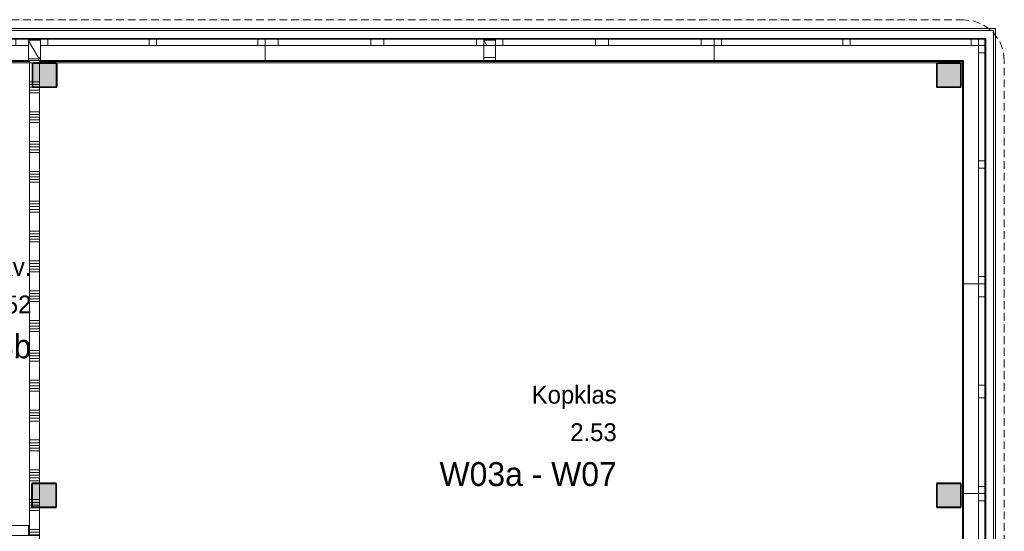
# Model space of a CAD drawing. Header units: millimetres. Extents: x -409 to 257590, y -7854 to 67330.
# Tile 184 of 205: x 89610 to 99519, y 21391 to 26534. Entities that reach past the tile are written whole.
import ezdxf
from ezdxf.enums import TextEntityAlignment as Align

# ---------------------------------------------------------------- set-up
doc = ezdxf.new("R2010")
doc.units = ezdxf.units.MM
doc.header["$MEASUREMENT"] = 0
doc.linetypes.add('B0702', pattern=[117.37, 78.119999, -39.250001])
for name, color, linetype in [('22 NC Binnenwanden', 7, 'Continuous'), ('New_21 Buitenwanden', 7, 'Continuous'), ('New_21 Buitenwanden Doorsnede-arcering', 7, 'Continuous'), ('New_21 Buitenwanden Laagscheidingslijnen', 7, 'Continuous'), ('New_21 Buitenwanden Ramen', 7, 'Continuous'), ('New_22 NC Binnenwanden', 7, 'Continuous'), ('New_22 NC Binnenwanden Deuren', 7, 'Continuous'), ('New_22 NC Binnenwanden Doorsnede-arcering', 7, 'Continuous'), ('New_23 Vloeren', 7, 'Continuous'), ('New_41 Buitenwandafwerking houten latten', 7, 'Continuous'), ('New_Z Ruimtefuncties', 7, 'Continuous'), ('New_Z Ruimtefuncties Zone omranding', 7, 'Continuous'), ('New_Z Ruimtefuncties Zone tekst', 7, 'Continuous'), ('S-COLS-____-OTLN.RVT S', 7, 'Continuous'), ('S-COLS-____-OTLN.RVT S 2D arcering', 7, 'Continuous')]:
    doc.layers.add(name, color=color, linetype=linetype)
doc.styles.add('GENERATED_STYLE_1', font='txt')
doc.styles.add('GENERATED_STYLE_2', font='txt')

# ---------------------------------------------------------------- blocks, each defined once
blk = doc.blocks.new('Slab_1_2', base_point=(0, 42578.3))
at = {"layer": 'New_23 Vloeren', "color": 1, "linetype": 'Continuous', "lineweight": 0, "flags": 128}
blk.add_lwpolyline([(61758.1, 8599), (73460, 8599), (73460, 0), (99110, 0), (99110, 26125), (66860, 26125), (61760, 26125)], dxfattribs=at)
blk = doc.blocks.new('*X116')
at = {"layer": 'New_22 NC Binnenwanden Doorsnede-arcering', "color": 254, "linetype": 'Continuous', "lineweight": 0, "true_color": 0xe9ebeb}
for p, q in [((89400, 21450), (89400, 21398.2)), ((89427.5, 21450), (89427.5, 21398.2)), ((89454.9, 21450), (89454.9, 21398.2)), ((89482.3, 21450), (89482.3, 21398.2)), ((89509.8, 21450), (89509.8, 21398.2)), ((89700, 21450), (89700, 21398.2)), ((89400, 21398.2), (89400, 21350)), ((89427.5, 21398.2), (89427.5, 21350)), ((89454.9, 21398.2), (89454.9, 21350)), ((89482.3, 21398.2), (89482.3, 21350)), ((89509.8, 21398.2), (89509.8, 21350)), ((89700, 21398.2), (89700, 21350))]:
    blk.add_line(p, q, dxfattribs=at)
blk = doc.blocks.new('D1 zl1-b 22_3')
at = {"layer": 'New_22 NC Binnenwanden Deuren', "color": 1, "linetype": 'Continuous', "lineweight": 0}
for p, q in [((700, 0), (-321, 273.6)), ((-700, 0), (-357, 0)), ((700, 0), (-357, 0))]:
    blk.add_line(p, q, dxfattribs=at)
at = {"layer": 'New_22 NC Binnenwanden Deuren', "color": 7, "linetype": 'Continuous', "lineweight": 0}
for p, q in [((-700, -125), (-700, -25)), ((-700, -125), (-700, -25)), ((700, -125), (700, -25)), ((700, -125), (700, -25))]:
    blk.add_line(p, q, dxfattribs=at)
at = {"layer": 'New_22 NC Binnenwanden Deuren', "color": 1, "linetype": 'Continuous', "lineweight": 0}
blk.add_arc((700, 0), 1057, 165, 180, dxfattribs=at)
blk = doc.blocks.new('Wall_13_2', base_point=(87660, 21350))
at = {"layer": 'New_22 NC Binnenwanden', "color": 8, "linetype": 'Continuous', "lineweight": 0, "true_color": 0x778488}
for p, q in [((87880.2, 21350), (87880.2, 21450)), ((89280.2, 21350), (89280.2, 21450))]:
    blk.add_line(p, q, dxfattribs=at)
at = {"layer": 'New_22 NC Binnenwanden', "color": 8, "linetype": 'Continuous', "lineweight": 0, "true_color": 0x778488, "flags": 128}
for points in [[(87880.2, 21450), (87760, 21450)], [(89710, 21450), (89280.2, 21450)], [(89710, 21350), (89710, 21450)], [(87760, 21350), (87880.2, 21350)], [(89280.2, 21350), (89710, 21350)]]:
    blk.add_lwpolyline(points, dxfattribs=at)
at = {"layer": 'New_22 NC Binnenwanden', "color": 8, "lineweight": 0, "true_color": 0x778488}
blk.add_blockref('*X116', (0, 0), dxfattribs=at)
at = {"layer": 'New_22 NC Binnenwanden Deuren', "color": 1, "linetype": 'Continuous', "lineweight": 0, "xscale": -0.9999999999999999, "zscale": 1000, "rotation": 359.9999131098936}
blk.add_blockref('D1 zl1-b 22_3', (88580.2, 21475), dxfattribs=at)
blk = doc.blocks.new('*X611')
at = {"layer": 'New_22 NC Binnenwanden Doorsnede-arcering', "color": 254, "linetype": 'Continuous', "lineweight": 0, "true_color": 0xe9ebeb}
for p, q in [((89710, 26100), (89751, 26100)), ((89710, 25909.7), (89735, 25909.7)), ((89710, 25882.3), (89735, 25882.3)), ((89710, 25854.9), (89739.6, 25854.9)), ((89710, 25827.4), (89810, 25827.4)), ((89710, 25800), (89810, 25800)), ((89710, 25609.7), (89810, 25609.7)), ((89710, 25582.3), (89810, 25582.3)), ((89710, 25554.9), (89810, 25554.9)), ((89710, 25527.4), (89810, 25527.4)), ((89710, 25500), (89810, 25500)), ((89710, 25309.7), (89810, 25309.7)), ((89710, 25282.3), (89810, 25282.3)), ((89710, 25254.9), (89810, 25254.9)), ((89710, 25227.4), (89810, 25227.4)), ((89710, 25200), (89810, 25200)), ((89710, 25009.7), (89810, 25009.7)), ((89710, 24982.3), (89810, 24982.3)), ((89710, 24954.9), (89810, 24954.9)), ((89710, 24927.4), (89810, 24927.4)), ((89710, 24900), (89810, 24900)), ((89710, 24709.7), (89810, 24709.7)), ((89710, 24682.3), (89810, 24682.3)), ((89710, 24654.9), (89810, 24654.9)), ((89710, 24627.4), (89810, 24627.4)), ((89710, 24600), (89810, 24600)), ((89710, 24409.7), (89810, 24409.7)), ((89710, 24382.3), (89810, 24382.3)), ((89710, 24354.9), (89810, 24354.9)), ((89710, 24327.4), (89810, 24327.4)), ((89710, 24300), (89810, 24300)), ((89710, 24109.7), (89810, 24109.7)), ((89710, 24082.3), (89810, 24082.3)), ((89710, 24054.9), (89810, 24054.9)), ((89710, 24027.4), (89810, 24027.4)), ((89710, 24000), (89810, 24000)), ((89710, 23809.7), (89810, 23809.7)), ((89710, 23782.3), (89810, 23782.3)), ((89710, 23754.9), (89810, 23754.9)), ((89710, 23727.4), (89810, 23727.4)), ((89710, 23700), (89810, 23700)), ((89710, 23509.7), (89810, 23509.7)), ((89710, 23482.3), (89810, 23482.3)), ((89710, 23454.9), (89810, 23454.9)), ((89710, 23427.4), (89810, 23427.4)), ((89710, 23400), (89810, 23400)), ((89710, 23209.7), (89810, 23209.7)), ((89710, 23182.3), (89810, 23182.3)), ((89710, 23154.9), (89810, 23154.9)), ((89710, 23127.4), (89810, 23127.4)), ((89710, 23100), (89810, 23100)), ((89710, 22909.7), (89810, 22909.7)), ((89710, 22882.3), (89810, 22882.3)), ((89710, 22854.9), (89810, 22854.9)), ((89710, 22827.4), (89810, 22827.4)), ((89710, 22800), (89810, 22800)), ((89710, 22609.7), (89810, 22609.7)), ((89710, 22582.3), (89810, 22582.3)), ((89710, 22554.9), (89810, 22554.9)), ((89710, 22527.4), (89810, 22527.4)), ((89710, 22500), (89810, 22500)), ((89710, 22309.7), (89810, 22309.7)), ((89710, 22282.3), (89810, 22282.3)), ((89710, 22254.9), (89810, 22254.9)), ((89710, 22227.4), (89810, 22227.4)), ((89710, 22200), (89810, 22200)), ((89710, 22009.7), (89810, 22009.7)), ((89710, 21982.3), (89810, 21982.3)), ((89710, 21954.9), (89810, 21954.9)), ((89710, 21927.4), (89810, 21927.4)), ((89710, 21900), (89810, 21900)), ((89710, 21709.7), (89735, 21709.7)), ((89710, 21682.3), (89735, 21682.3)), ((89710, 21654.9), (89735, 21654.9)), ((89710, 21627.4), (89745.1, 21627.4)), ((89710, 21600), (89810, 21600)), ((89710, 21409.7), (89810, 21409.7)), ((89710, 21382.3), (89810, 21382.3)), ((89710, 21354.9), (89810, 21354.9))]:
    blk.add_line(p, q, dxfattribs=at)
blk = doc.blocks.new('*X612')
at = {"layer": 'New_22 NC Binnenwanden Doorsnede-arcering', "color": 254, "linetype": 'Continuous', "lineweight": 0, "true_color": 0xe9ebeb}
for p, q in [((89743, 25909.7), (89810, 25909.7)), ((89743, 25882.3), (89810, 25882.3))]:
    blk.add_line(p, q, dxfattribs=at)
blk = doc.blocks.new('*X613')
at = {"layer": 'New_22 NC Binnenwanden Doorsnede-arcering', "color": 254, "linetype": 'Continuous', "lineweight": 0, "true_color": 0xe9ebeb}
for p, q in [((89743, 21709.7), (89810, 21709.7)), ((89743, 21682.3), (89810, 21682.3)), ((89743, 21654.9), (89810, 21654.9))]:
    blk.add_line(p, q, dxfattribs=at)
blk = doc.blocks.new('Wall_132_2', base_point=(89710, 26125))
at = {"layer": 'New_22 NC Binnenwanden', "color": 8, "linetype": 'Continuous', "lineweight": 0, "true_color": 0x778488, "flags": 128}
for points in [[(89710, 26125), (89710, 21350)], [(89810, 26125), (89710, 26125)], [(89810, 26100), (89810, 26125)], [(89810, 25858), (89810, 26092)], [(89810, 21875), (89810, 25850)], [(89810, 21633), (89810, 21867)], [(89810, 21350), (89810, 21625)], [(89810, 21350), (89710, 21350)]]:
    blk.add_lwpolyline(points, dxfattribs=at)
at = {"layer": 'New_22 NC Binnenwanden', "color": 8, "lineweight": 0, "true_color": 0x778488}
for name in ['*X611', '*X612', '*X613']:
    blk.add_blockref(name, (0, 0), dxfattribs=at)
blk = doc.blocks.new('Wall_208_2', base_point=(62080.2, 26125))
at = {"layer": 'New_21 Buitenwanden', "color": 8, "linetype": 'Continuous', "lineweight": 0, "true_color": 0x778488}
for p, q in [((99324, 26427), (62080.2, 26427)), ((99412, 26427), (99324, 26427)), ((99254, 26339), (62080.2, 26339)), ((99324, 26339), (99254, 26339))]:
    blk.add_line(p, q, dxfattribs=at)
at = {"layer": 'New_21 Buitenwanden', "color": 8, "linetype": 'Continuous', "lineweight": 0, "true_color": 0x778488, "flags": 128}
for points in [[(99430, 26445), (62080.2, 26445)], [(99430, 26445), (99430, 26427)], [(62080.2, 26125), (99110, 26125)]]:
    blk.add_lwpolyline(points, dxfattribs=at)
blk = doc.blocks.new('Wall_209_2', base_point=(99110, 26125))
at = {"layer": 'New_21 Buitenwanden', "color": 8, "linetype": 'Continuous', "lineweight": 0, "true_color": 0x778488}
for p, q in [((99412, 26339), (99412, 26427)), ((99324, 26269), (99324, 26339)), ((99324, -144), (99324, 26269)), ((99412, -214), (99412, 26339))]:
    blk.add_line(p, q, dxfattribs=at)
at = {"layer": 'New_21 Buitenwanden', "color": 8, "linetype": 'Continuous', "lineweight": 0, "true_color": 0x778488, "flags": 128}
for points in [[(99430, -320), (99430, 26427)], [(99110, 26125), (99110, 0)]]:
    blk.add_lwpolyline(points, dxfattribs=at)
blk = doc.blocks.new('Column 366[49]_2', base_point=(0.5, 3))
at = {"layer": 'S-COLS-____-OTLN.RVT S 2D arcering', "linetype": 'Continuous', "lineweight": 0, "true_color": 0x778488}
h = blk.add_hatch(color=8, dxfattribs=at)
h.paths.add_polyline_path([(98835.5, 21641), (98836.5, 21636), (98839.3, 21631.8), (98843.5, 21628.9), (98848.5, 21628), (99072.5, 21628), (99077.5, 21628.9), (99081.7, 21631.8), (99084.5, 21636), (99085.5, 21641), (99085.5, 21865), (99084.5, 21869.9), (99081.7, 21874.1), (99077.5, 21877), (99072.5, 21878), (98848.5, 21878), (98843.5, 21877), (98839.3, 21874.1), (98836.5, 21869.9), (98835.5, 21865)])
h.paths.add_polyline_path([(99072.5, 21636), (98848.5, 21636), (98846.6, 21636.3), (98845, 21637.4), (98843.9, 21639), (98843.5, 21641), (98843.5, 21865), (98843.9, 21866.9), (98845, 21868.5), (98846.6, 21869.6), (98848.5, 21870), (99072.5, 21870), (99074.4, 21869.6), (99076.1, 21868.5), (99077.1, 21866.9), (99077.5, 21865), (99077.5, 21641), (99077.1, 21639), (99076.1, 21637.4), (99074.4, 21636.3)], flags=0)
blk.add_hatch(color=8, dxfattribs=at).paths.add_polyline_path([(99072.5, 21870), (98848.5, 21870), (98846.6, 21869.6), (98845, 21868.5), (98843.9, 21866.9), (98843.5, 21865), (98843.5, 21641), (98843.9, 21639), (98845, 21637.4), (98846.6, 21636.3), (98848.5, 21636), (99072.5, 21636), (99074.4, 21636.3), (99076.1, 21637.4), (99077.1, 21639), (99077.5, 21641), (99077.5, 21865), (99077.1, 21866.9), (99076.1, 21868.5), (99074.4, 21869.6)])
at = {"layer": 'S-COLS-____-OTLN.RVT S', "color": 1, "linetype": 'Continuous', "lineweight": 0}
for p, q in [((98836.5, 21869.9), (98835.5, 21865)), ((98835.5, 21865), (98835.5, 21641)), ((98839.3, 21874.1), (98836.5, 21869.9)), ((98843.5, 21877), (98839.3, 21874.1)), ((98848.5, 21878), (98843.5, 21877)), ((98843.5, 21865), (98843.9, 21866.9)), ((98843.5, 21641), (98843.5, 21865)), ((98843.9, 21866.9), (98845, 21868.5)), ((98845, 21868.5), (98846.6, 21869.6)), ((98846.6, 21869.6), (98848.5, 21870)), ((99072.5, 21878), (98848.5, 21878)), ((98848.5, 21870), (99072.5, 21870)), ((99077.5, 21877), (99072.5, 21878)), ((99072.5, 21870), (99074.4, 21869.6)), ((99074.4, 21869.6), (99076.1, 21868.5)), ((99076.1, 21868.5), (99077.1, 21866.9)), ((99077.1, 21866.9), (99077.5, 21865)), ((99081.7, 21874.1), (99077.5, 21877)), ((99077.5, 21865), (99077.5, 21641)), ((99084.5, 21869.9), (99081.7, 21874.1)), ((99085.5, 21865), (99084.5, 21869.9)), ((99085.5, 21641), (99085.5, 21865)), ((98835.5, 21641), (98836.5, 21636)), ((98836.5, 21636), (98839.3, 21631.8)), ((98839.3, 21631.8), (98843.5, 21628.9)), ((98843.9, 21639), (98843.5, 21641)), ((98843.5, 21628.9), (98848.5, 21628)), ((98845, 21637.4), (98843.9, 21639)), ((98846.6, 21636.3), (98845, 21637.4)), ((98848.5, 21636), (98846.6, 21636.3)), ((99072.5, 21636), (98848.5, 21636)), ((98848.5, 21628), (99072.5, 21628)), ((99074.4, 21636.3), (99072.5, 21636)), ((99072.5, 21628), (99077.5, 21628.9)), ((99076.1, 21637.4), (99074.4, 21636.3)), ((99077.1, 21639), (99076.1, 21637.4)), ((99077.5, 21641), (99077.1, 21639)), ((99077.5, 21628.9), (99081.7, 21631.8)), ((99081.7, 21631.8), (99084.5, 21636)), ((99084.5, 21636), (99085.5, 21641))]:
    blk.add_line(p, q, dxfattribs=at)
blk = doc.blocks.new('Column 367[50]_2', base_point=(0.5, 3))
at = {"layer": 'S-COLS-____-OTLN.RVT S 2D arcering', "linetype": 'Continuous', "lineweight": 0, "true_color": 0x778488}
h = blk.add_hatch(color=8, dxfattribs=at)
h.paths.add_polyline_path([(98835.5, 25866), (98836.5, 25861), (98839.3, 25856.8), (98843.5, 25853.9), (98848.5, 25853), (99072.5, 25853), (99077.5, 25853.9), (99081.7, 25856.8), (99084.5, 25861), (99085.5, 25866), (99085.5, 26090), (99084.5, 26094.9), (99081.7, 26099.1), (99077.5, 26102), (99072.5, 26103), (98848.5, 26103), (98843.5, 26102), (98839.3, 26099.1), (98836.5, 26094.9), (98835.5, 26090)])
h.paths.add_polyline_path([(99072.5, 25861), (98848.5, 25861), (98846.6, 25861.3), (98845, 25862.4), (98843.9, 25864), (98843.5, 25866), (98843.5, 26090), (98843.9, 26091.9), (98845, 26093.5), (98846.6, 26094.6), (98848.5, 26095), (99072.5, 26095), (99074.4, 26094.6), (99076.1, 26093.5), (99077.1, 26091.9), (99077.5, 26090), (99077.5, 25866), (99077.1, 25864), (99076.1, 25862.4), (99074.4, 25861.3)], flags=0)
blk.add_hatch(color=8, dxfattribs=at).paths.add_polyline_path([(99072.5, 26095), (98848.5, 26095), (98846.6, 26094.6), (98845, 26093.5), (98843.9, 26091.9), (98843.5, 26090), (98843.5, 25866), (98843.9, 25864), (98845, 25862.4), (98846.6, 25861.3), (98848.5, 25861), (99072.5, 25861), (99074.4, 25861.3), (99076.1, 25862.4), (99077.1, 25864), (99077.5, 25866), (99077.5, 26090), (99077.1, 26091.9), (99076.1, 26093.5), (99074.4, 26094.6)])
at = {"layer": 'S-COLS-____-OTLN.RVT S', "color": 1, "linetype": 'Continuous', "lineweight": 0}
for p, q in [((98836.5, 26094.9), (98835.5, 26090)), ((98835.5, 26090), (98835.5, 25866)), ((98839.3, 26099.1), (98836.5, 26094.9)), ((98843.5, 26102), (98839.3, 26099.1)), ((98848.5, 26103), (98843.5, 26102)), ((98843.5, 26090), (98843.9, 26091.9)), ((98843.5, 25866), (98843.5, 26090)), ((98843.9, 26091.9), (98845, 26093.5)), ((98845, 26093.5), (98846.6, 26094.6)), ((98846.6, 26094.6), (98848.5, 26095)), ((99072.5, 26103), (98848.5, 26103)), ((98848.5, 26095), (99072.5, 26095)), ((99077.5, 26102), (99072.5, 26103)), ((99072.5, 26095), (99074.4, 26094.6)), ((99074.4, 26094.6), (99076.1, 26093.5)), ((99076.1, 26093.5), (99077.1, 26091.9)), ((99077.1, 26091.9), (99077.5, 26090)), ((99081.7, 26099.1), (99077.5, 26102)), ((99077.5, 26090), (99077.5, 25866)), ((99084.5, 26094.9), (99081.7, 26099.1)), ((99085.5, 26090), (99084.5, 26094.9)), ((99085.5, 25866), (99085.5, 26090)), ((98835.5, 25866), (98836.5, 25861)), ((98843.9, 25864), (98843.5, 25866)), ((98845, 25862.4), (98843.9, 25864)), ((99077.1, 25864), (99076.1, 25862.4)), ((99077.5, 25866), (99077.1, 25864)), ((99084.5, 25861), (99085.5, 25866)), ((98836.5, 25861), (98839.3, 25856.8)), ((98839.3, 25856.8), (98843.5, 25853.9)), ((98843.5, 25853.9), (98848.5, 25853)), ((98846.6, 25861.3), (98845, 25862.4)), ((98848.5, 25861), (98846.6, 25861.3)), ((99072.5, 25861), (98848.5, 25861)), ((98848.5, 25853), (99072.5, 25853)), ((99074.4, 25861.3), (99072.5, 25861)), ((99072.5, 25853), (99077.5, 25853.9)), ((99076.1, 25862.4), (99074.4, 25861.3)), ((99077.5, 25853.9), (99081.7, 25856.8)), ((99081.7, 25856.8), (99084.5, 25861))]:
    blk.add_line(p, q, dxfattribs=at)
blk = doc.blocks.new('Column 383[66]_2', base_point=(0.5, 3))
at = {"layer": 'S-COLS-____-OTLN.RVT S 2D arcering', "linetype": 'Continuous', "lineweight": 0, "true_color": 0x778488}
h = blk.add_hatch(color=8, dxfattribs=at)
h.paths.add_polyline_path([(89730.5, 21641), (89731.5, 21636), (89734.3, 21631.8), (89738.5, 21628.9), (89743.5, 21628), (89967.5, 21628), (89972.5, 21628.9), (89976.7, 21631.8), (89979.5, 21636), (89980.5, 21641), (89980.5, 21865), (89979.5, 21869.9), (89976.7, 21874.1), (89972.5, 21877), (89967.5, 21878), (89743.5, 21878), (89738.5, 21877), (89734.3, 21874.1), (89731.5, 21869.9), (89730.5, 21865)])
h.paths.add_polyline_path([(89967.5, 21636), (89743.5, 21636), (89741.6, 21636.3), (89740, 21637.4), (89738.9, 21639), (89738.5, 21641), (89738.5, 21865), (89738.9, 21866.9), (89740, 21868.5), (89741.6, 21869.6), (89743.5, 21870), (89967.5, 21870), (89969.4, 21869.6), (89971.1, 21868.5), (89972.1, 21866.9), (89972.5, 21865), (89972.5, 21641), (89972.1, 21639), (89971.1, 21637.4), (89969.4, 21636.3)], flags=0)
blk.add_hatch(color=8, dxfattribs=at).paths.add_polyline_path([(89967.5, 21870), (89743.5, 21870), (89741.6, 21869.6), (89740, 21868.5), (89738.9, 21866.9), (89738.5, 21865), (89738.5, 21641), (89738.9, 21639), (89740, 21637.4), (89741.6, 21636.3), (89743.5, 21636), (89967.5, 21636), (89969.4, 21636.3), (89971.1, 21637.4), (89972.1, 21639), (89972.5, 21641), (89972.5, 21865), (89972.1, 21866.9), (89971.1, 21868.5), (89969.4, 21869.6)])
at = {"layer": 'S-COLS-____-OTLN.RVT S', "color": 1, "linetype": 'Continuous', "lineweight": 0}
for p, q in [((89731.5, 21869.9), (89730.5, 21865)), ((89730.5, 21865), (89730.5, 21641)), ((89734.3, 21874.1), (89731.5, 21869.9)), ((89738.5, 21877), (89734.3, 21874.1)), ((89743.5, 21878), (89738.5, 21877)), ((89738.5, 21865), (89738.9, 21866.9)), ((89738.5, 21641), (89738.5, 21865)), ((89738.9, 21866.9), (89740, 21868.5)), ((89740, 21868.5), (89741.6, 21869.6)), ((89741.6, 21869.6), (89743.5, 21870)), ((89967.5, 21878), (89743.5, 21878)), ((89743.5, 21870), (89967.5, 21870)), ((89972.5, 21877), (89967.5, 21878)), ((89967.5, 21870), (89969.4, 21869.6)), ((89969.4, 21869.6), (89971.1, 21868.5)), ((89971.1, 21868.5), (89972.1, 21866.9)), ((89972.1, 21866.9), (89972.5, 21865)), ((89976.7, 21874.1), (89972.5, 21877)), ((89972.5, 21865), (89972.5, 21641)), ((89979.5, 21869.9), (89976.7, 21874.1)), ((89980.5, 21865), (89979.5, 21869.9)), ((89980.5, 21641), (89980.5, 21865)), ((89730.5, 21641), (89731.5, 21636)), ((89731.5, 21636), (89734.3, 21631.8)), ((89734.3, 21631.8), (89738.5, 21628.9)), ((89738.9, 21639), (89738.5, 21641)), ((89738.5, 21628.9), (89743.5, 21628)), ((89740, 21637.4), (89738.9, 21639)), ((89741.6, 21636.3), (89740, 21637.4)), ((89743.5, 21636), (89741.6, 21636.3)), ((89967.5, 21636), (89743.5, 21636)), ((89743.5, 21628), (89967.5, 21628)), ((89969.4, 21636.3), (89967.5, 21636)), ((89967.5, 21628), (89972.5, 21628.9)), ((89971.1, 21637.4), (89969.4, 21636.3)), ((89972.1, 21639), (89971.1, 21637.4)), ((89972.5, 21641), (89972.1, 21639)), ((89972.5, 21628.9), (89976.7, 21631.8)), ((89976.7, 21631.8), (89979.5, 21636)), ((89979.5, 21636), (89980.5, 21641))]:
    blk.add_line(p, q, dxfattribs=at)
blk = doc.blocks.new('Column 384[67]_2', base_point=(0.5, 3))
at = {"layer": 'S-COLS-____-OTLN.RVT S 2D arcering', "linetype": 'Continuous', "lineweight": 0, "true_color": 0x778488}
h = blk.add_hatch(color=8, dxfattribs=at)
h.paths.add_polyline_path([(89735.5, 25866), (89736.5, 25861), (89739.3, 25856.8), (89743.5, 25853.9), (89748.5, 25853), (89972.5, 25853), (89977.5, 25853.9), (89981.7, 25856.8), (89984.5, 25861), (89985.5, 25866), (89985.5, 26090), (89984.5, 26094.9), (89981.7, 26099.1), (89977.5, 26102), (89972.5, 26103), (89748.5, 26103), (89743.5, 26102), (89739.3, 26099.1), (89736.5, 26094.9), (89735.5, 26090)])
h.paths.add_polyline_path([(89972.5, 25861), (89748.5, 25861), (89746.6, 25861.3), (89745, 25862.4), (89743.9, 25864), (89743.5, 25866), (89743.5, 26090), (89743.9, 26091.9), (89745, 26093.5), (89746.6, 26094.6), (89748.5, 26095), (89972.5, 26095), (89974.4, 26094.6), (89976.1, 26093.5), (89977.1, 26091.9), (89977.5, 26090), (89977.5, 25866), (89977.1, 25864), (89976.1, 25862.4), (89974.4, 25861.3)], flags=0)
blk.add_hatch(color=8, dxfattribs=at).paths.add_polyline_path([(89972.5, 26095), (89748.5, 26095), (89746.6, 26094.6), (89745, 26093.5), (89743.9, 26091.9), (89743.5, 26090), (89743.5, 25866), (89743.9, 25864), (89745, 25862.4), (89746.6, 25861.3), (89748.5, 25861), (89972.5, 25861), (89974.4, 25861.3), (89976.1, 25862.4), (89977.1, 25864), (89977.5, 25866), (89977.5, 26090), (89977.1, 26091.9), (89976.1, 26093.5), (89974.4, 26094.6)])
at = {"layer": 'S-COLS-____-OTLN.RVT S', "color": 1, "linetype": 'Continuous', "lineweight": 0}
for p, q in [((89736.5, 26094.9), (89735.5, 26090)), ((89735.5, 26090), (89735.5, 25866)), ((89739.3, 26099.1), (89736.5, 26094.9)), ((89743.5, 26102), (89739.3, 26099.1)), ((89748.5, 26103), (89743.5, 26102)), ((89743.5, 26090), (89743.9, 26091.9)), ((89743.5, 25866), (89743.5, 26090)), ((89743.9, 26091.9), (89745, 26093.5)), ((89745, 26093.5), (89746.6, 26094.6)), ((89746.6, 26094.6), (89748.5, 26095)), ((89972.5, 26103), (89748.5, 26103)), ((89748.5, 26095), (89972.5, 26095)), ((89977.5, 26102), (89972.5, 26103)), ((89972.5, 26095), (89974.4, 26094.6)), ((89974.4, 26094.6), (89976.1, 26093.5)), ((89976.1, 26093.5), (89977.1, 26091.9)), ((89977.1, 26091.9), (89977.5, 26090)), ((89981.7, 26099.1), (89977.5, 26102)), ((89977.5, 26090), (89977.5, 25866)), ((89984.5, 26094.9), (89981.7, 26099.1)), ((89985.5, 26090), (89984.5, 26094.9)), ((89985.5, 25866), (89985.5, 26090)), ((89735.5, 25866), (89736.5, 25861)), ((89743.9, 25864), (89743.5, 25866)), ((89745, 25862.4), (89743.9, 25864)), ((89977.1, 25864), (89976.1, 25862.4)), ((89977.5, 25866), (89977.1, 25864)), ((89984.5, 25861), (89985.5, 25866)), ((89736.5, 25861), (89739.3, 25856.8)), ((89739.3, 25856.8), (89743.5, 25853.9)), ((89743.5, 25853.9), (89748.5, 25853)), ((89746.6, 25861.3), (89745, 25862.4)), ((89748.5, 25861), (89746.6, 25861.3)), ((89972.5, 25861), (89748.5, 25861)), ((89748.5, 25853), (89972.5, 25853)), ((89974.4, 25861.3), (89972.5, 25861)), ((89972.5, 25853), (89977.5, 25853.9)), ((89976.1, 25862.4), (89974.4, 25861.3)), ((89977.5, 25853.9), (89981.7, 25856.8)), ((89981.7, 25856.8), (89984.5, 25861))]:
    blk.add_line(p, q, dxfattribs=at)
blk = doc.blocks.new('Stafruimte zaakv._2.52_31_2', base_point=(88775.2, 23614.2))
at = {"layer": 'New_Z Ruimtefuncties Zone tekst', "color": 2, "lineweight": 0}
for tag, height, style, p in [('DUMMY_938', 180, 'GENERATED_STYLE_1', (89728.1, 24179.9)), ('ROOM_NAME', 180, 'GENERATED_STYLE_1', (89728.1, 24138.7)), ('DUMMY_939', 180, 'GENERATED_STYLE_1', (89728.1, 23802.7)), ('ROOM_NUMBER', 180, 'GENERATED_STYLE_1', (89728.1, 23761.6)), ('stWallCovering', 240, 'GENERATED_STYLE_2', (89728.1, 23370.7))]:
    blk.add_attdef(tag, text='', height=height, dxfattribs=dict(at, style=style)).set_placement(p, align=Align.TOP_RIGHT)
at = {"layer": 'New_Z Ruimtefuncties Zone tekst', "color": 2, "lineweight": 0, "style": 'GENERATED_STYLE_2'}
blk.add_attdef('DUMMY_940', text='', height=240, dxfattribs=at).set_placement((87822.4, 23425.6), align=Align.TOP_LEFT)
blk = doc.blocks.new('Kopklas_2.53_57_2', base_point=(94704.9, 22330))
at = {"layer": 'New_Z Ruimtefuncties Zone tekst', "color": 2, "lineweight": 0}
for tag, height, style, p in [('DUMMY_938', 180, 'GENERATED_STYLE_1', (95618.9, 22895.8)), ('ROOM_NAME', 180, 'GENERATED_STYLE_1', (95618.9, 22854.6)), ('DUMMY_939', 180, 'GENERATED_STYLE_1', (95618.9, 22518.6)), ('ROOM_NUMBER', 180, 'GENERATED_STYLE_1', (95618.9, 22477.5)), ('stWallCovering', 240, 'GENERATED_STYLE_2', (95618.9, 22086.6))]:
    blk.add_attdef(tag, text='', height=height, dxfattribs=dict(at, style=style)).set_placement(p, align=Align.TOP_RIGHT)
at = {"layer": 'New_Z Ruimtefuncties Zone tekst', "color": 2, "lineweight": 0, "style": 'GENERATED_STYLE_2'}
blk.add_attdef('DUMMY_940', text='', height=240, dxfattribs=at).set_placement((93791, 22141.5), align=Align.TOP_LEFT)
blk = doc.blocks.new('*X2162')
at = {"layer": 'New_21 Buitenwanden Doorsnede-arcering', "color": 254, "linetype": 'Continuous', "lineweight": 0, "true_color": 0xe9ebeb}
for p in [(89700, 26322.1), (89820, 26165.8)]:
    blk.add_line(p, (89805.1, 26140), dxfattribs=at)
blk = doc.blocks.new('*X2163')
at = {"layer": 'New_21 Buitenwanden Doorsnede-arcering', "color": 254, "linetype": 'Continuous', "lineweight": 0, "true_color": 0xe9ebeb}
blk.add_line((94280, 26327.3), (94310.2, 26275), dxfattribs=at)
blk = doc.blocks.new('Rnx horizontaal 22_21')
at = {"layer": 'New_21 Buitenwanden Ramen', "color": 1, "linetype": 'Continuous', "lineweight": 0}
for p, q in [((-1100, 150), (-1100, 160)), ((-1100, 160), (1100, 160)), ((1100, 160), (1100, 150)), ((-1100, 0), (-1027, 0)), ((-1027, 0), (-1027, -72)), ((-1027, 0), (-93.5, 0)), ((-93.5, -72), (-93.5, 0)), ((-93.5, 0), (-57, 0)), ((-57, 0), (36.5, 0)), ((36.5, 0), (36.5, -72)), ((36.5, 0), (970, 0)), ((970, -72), (970, 0)), ((970, 0), (1100, 0)), ((-1027, -72), (-1100, -72)), ((-93.5, -72), (-1027, -72)), ((-57, -72), (-93.5, -72)), ((36.5, -72), (-57, -72)), ((970, -72), (36.5, -72)), ((1100, -72), (970, -72))]:
    blk.add_line(p, q, dxfattribs=at)
at = {"layer": 'New_21 Buitenwanden Ramen', "color": 9, "linetype": 'Continuous', "lineweight": 0}
for p, q in [((-1100, 135), (-1100, 150)), ((-1100, 0), (-1100, 135)), ((1100, 135), (1100, 150)), ((1100, 0), (1100, 135)), ((-1100, -54), (-1100, 0)), ((-1100, -54), (-1100, 0)), ((1100, -54), (1100, 0)), ((1100, -54), (1100, 0)), ((-1100, -72), (-1100, -54)), ((-1100, -72), (-1100, -54)), ((1100, -72), (1100, -54)), ((1100, -72), (1100, -54))]:
    blk.add_line(p, q, dxfattribs=at)
blk = doc.blocks.new('Rnx horizontaal 22_22')
at = {"layer": 'New_21 Buitenwanden Ramen', "color": 1, "linetype": 'Continuous', "lineweight": 0}
for p, q in [((-1330, 150), (-1330, 160)), ((-1330, 160), (1170, 160)), ((-1330, 0), (-1257, 0)), ((-1257, 0), (-1257, -72)), ((-1257, 0), (-36.5, 0)), ((-36.5, -72), (-36.5, 0)), ((-36.5, 0), (0, 0)), ((0, 0), (36.5, 0)), ((36.5, 0), (36.5, -72)), ((36.5, 0), (1257, 0)), ((1257, -72), (1257, 0)), ((1257, 0), (1330, 0)), ((1330, -72), (1330, 0)), ((-1257, -72), (-1330, -72)), ((-36.5, -72), (-1257, -72)), ((0, -72), (-36.5, -72)), ((36.5, -72), (0, -72)), ((1257, -72), (36.5, -72)), ((1330, -72), (1257, -72)), ((1402, -72), (1330, -72))]:
    blk.add_line(p, q, dxfattribs=at)
at = {"layer": 'New_21 Buitenwanden Ramen', "color": 9, "linetype": 'Continuous', "lineweight": 0}
for p, q in [((-1330, 135), (-1330, 150)), ((-1330, 0), (-1330, 135)), ((-1330, -54), (-1330, 0)), ((-1330, -54), (-1330, 0)), ((-1330, -72), (-1330, -54)), ((-1330, -72), (-1330, -54))]:
    blk.add_line(p, q, dxfattribs=at)
blk = doc.blocks.new('Rnx horizontaal 22_23')
at = {"layer": 'New_21 Buitenwanden Ramen', "color": 1, "linetype": 'Continuous', "lineweight": 0}
for p, q in [((-1130, 150), (-1130, 160)), ((-1130, 160), (1130, 160)), ((1130, 160), (1130, 150)), ((-1130, 0), (-1057, 0)), ((-1057, 0), (-1057, -72)), ((-1057, 0), (-36.5, 0)), ((-36.5, -72), (-36.5, 0)), ((-36.5, 0), (0, 0)), ((0, 0), (36.5, 0)), ((36.5, 0), (36.5, -72)), ((36.5, 0), (1057, 0)), ((1057, -72), (1057, 0)), ((1057, 0), (1130, 0)), ((-1057, -72), (-1130, -72)), ((-36.5, -72), (-1057, -72)), ((0, -72), (-36.5, -72)), ((36.5, -72), (0, -72)), ((1057, -72), (36.5, -72)), ((1130, -72), (1057, -72))]:
    blk.add_line(p, q, dxfattribs=at)
at = {"layer": 'New_21 Buitenwanden Ramen', "color": 9, "linetype": 'Continuous', "lineweight": 0}
for p, q in [((-1130, 135), (-1130, 150)), ((-1130, 0), (-1130, 135)), ((1130, 135), (1130, 150)), ((1130, 0), (1130, 135)), ((-1130, -54), (-1130, 0)), ((-1130, -54), (-1130, 0)), ((1130, -54), (1130, 0)), ((1130, -54), (1130, 0)), ((-1130, -72), (-1130, -54)), ((-1130, -72), (-1130, -54)), ((1130, -72), (1130, -54)), ((1130, -72), (1130, -54))]:
    blk.add_line(p, q, dxfattribs=at)
blk = doc.blocks.new('Rnx horizontaal 22_24')
at = {"layer": 'New_21 Buitenwanden Ramen', "color": 1, "linetype": 'Continuous', "lineweight": 0}
for p, q in [((-965, 150), (-965, 160)), ((-965, 160), (965, 160)), ((965, 160), (965, 150)), ((-965, 0), (-892, 0)), ((-892, 0), (-892, -72)), ((-892, 0), (-93.5, 0)), ((-93.5, -72), (-93.5, 0)), ((-93.5, 0), (-57, 0)), ((-57, 0), (36.5, 0)), ((36.5, 0), (36.5, -72)), ((36.5, 0), (835, 0)), ((835, -72), (835, 0)), ((835, 0), (965, 0)), ((-892, -72), (-965, -72)), ((-93.5, -72), (-892, -72)), ((-57, -72), (-93.5, -72)), ((36.5, -72), (-57, -72)), ((835, -72), (36.5, -72)), ((965, -72), (835, -72))]:
    blk.add_line(p, q, dxfattribs=at)
at = {"layer": 'New_21 Buitenwanden Ramen', "color": 9, "linetype": 'Continuous', "lineweight": 0}
for p, q in [((-965, 135), (-965, 150)), ((-965, 0), (-965, 135)), ((965, 135), (965, 150)), ((965, 0), (965, 135)), ((-965, -54), (-965, 0)), ((-965, -54), (-965, 0)), ((965, -54), (965, 0)), ((965, -54), (965, 0)), ((-965, -72), (-965, -54)), ((-965, -72), (-965, -54)), ((965, -72), (965, -54)), ((965, -72), (965, -54))]:
    blk.add_line(p, q, dxfattribs=at)
blk = doc.blocks.new('R nis rechthoekig 22_10')
at = {"layer": 'New_21 Buitenwanden Ramen', "color": 1, "linetype": 'Continuous', "lineweight": 0}
for p, q in [((-60, 0), (-60, -150)), ((60, 0), (-60, 0)), ((-60, 0), (60, 0)), ((60, -150), (60, 0)), ((-60, -150), (60, -150))]:
    blk.add_line(p, q, dxfattribs=at)
blk = doc.blocks.new('Wall_490_2', base_point=(61760, 26125))
at = {"layer": 'New_21 Buitenwanden Doorsnede-arcering', "linetype": 'Continuous', "lineweight": 0, "true_color": 0xe9ebeb}
h = blk.add_hatch(dxfattribs=at)
h.set_pattern_fill('930_Lijnen_vert_200_0002', color=254, style=0, pattern_type=2)
h.set_pattern_definition([(270, (0, 0), (200, 0), [])])
h.paths.add_polyline_path([(89700, 26140), (89700, 26125), (89820, 26125), (89820, 26140)])
at = {"layer": 'New_21 Buitenwanden', "color": 8, "linetype": 'Continuous', "lineweight": 0, "true_color": 0x778488}
for p, q in [((89700, 26347), (89700, 26329)), ((89700, 26329), (89700, 26275)), ((89700, 26275), (89700, 26140)), ((89820, 26347), (89820, 26329)), ((89820, 26329), (89820, 26275)), ((89820, 26275), (89820, 26140)), ((94280, 26347), (94280, 26329)), ((94280, 26329), (94280, 26275)), ((94280, 26275), (94400, 26275)), ((94400, 26347), (94400, 26329)), ((94400, 26329), (94400, 26275)), ((89700, 26140), (89700, 26125)), ((89820, 26140), (89820, 26125))]:
    blk.add_line(p, q, dxfattribs=at)
at = {"layer": 'New_21 Buitenwanden', "color": 8, "linetype": 'Continuous', "lineweight": 0, "true_color": 0x778488, "flags": 128}
for points in [[(89820, 26347), (89700, 26347)], [(94400, 26347), (94280, 26347)], [(89700, 26125), (89820, 26125)]]:
    blk.add_lwpolyline(points, dxfattribs=at)
at = {"layer": 'New_21 Buitenwanden Laagscheidingslijnen', "color": 8, "linetype": 'Continuous', "lineweight": 0, "true_color": 0x778488}
for p, q in [((89820, 26329), (89700, 26329)), ((94400, 26329), (94280, 26329)), ((89700, 26140), (89820, 26140))]:
    blk.add_line(p, q, dxfattribs=at)
at = {"layer": 'New_21 Buitenwanden', "color": 8, "lineweight": 0, "true_color": 0x778488}
for name in ['*X2162', '*X2163']:
    blk.add_blockref(name, (0, 0), dxfattribs=at)
at = {"layer": 'New_21 Buitenwanden Ramen', "color": 1, "linetype": 'Continuous', "lineweight": 0, "xscale": -1, "zscale": 1000, "rotation": 180}
for name, p in [('Rnx horizontaal 22_24', (88735, 26275)), ('Rnx horizontaal 22_23', (90950, 26275)), ('R nis rechthoekig 22_10', (94340, 26125)), ('Rnx horizontaal 22_21', (95500, 26275)), ('Rnx horizontaal 22_22', (97930, 26275))]:
    blk.add_blockref(name, p, dxfattribs=at)
at = {"layer": 'New_21 Buitenwanden Ramen', "color": 1, "linetype": 'Continuous', "lineweight": 0, "zscale": 1000, "rotation": 180}
blk.add_blockref('Rnx horizontaal 22_21', (93180, 26275), dxfattribs=at)
blk = doc.blocks.new('Slab_49_2', base_point=(94279.6, 26155))
at = {"layer": '22 NC Binnenwanden', "color": 7, "linetype": 'Continuous', "lineweight": 0, "flags": 128}
blk.add_lwpolyline([(94279.6, 26155), (94399.8, 26155), (94399.8, 26115.2), (94279.6, 26115.2)], close=True, dxfattribs=at)
blk = doc.blocks.new('Curtain Wall_90_2')
at = {"layer": 'New_41 Buitenwandafwerking houten latten', "color": 253, "linetype": 'B0702', "lineweight": 0, "true_color": 0x99a3a6, "flags": 128}
blk.add_lwpolyline([(99519.5, 15644.5), (99519.5, 15692), (99519.5, 15792), (99519.5, 15892), (99519.5, 15992), (99519.5, 16039.5), (99519.5, 16139.5), (99519.4, 16239.5), (99519.4, 16339.5), (99519.4, 16387), (99519.4, 16487), (99519.4, 16587), (99519.4, 16687), (99519.4, 16734.5), (99519.4, 16834.5), (99519.4, 16934.5), (99519.4, 17034.5), (99519.4, 17082), (99519.4, 17182), (99519.4, 17282), (99519.4, 17382), (99519.4, 17429.5), (99519.4, 17529.5), (99519.4, 17629.5), (99519.4, 17729.5), (99519.4, 17777), (99519.4, 17877), (99519.4, 17977), (99519.4, 18077), (99519.4, 18124.5), (99519.4, 18224.5), (99519.4, 18324.5), (99519.4, 18424.5), (99519.4, 18472), (99519.4, 18572), (99519.4, 18672), (99519.4, 18772), (99519.4, 18819.5), (99519.4, 18919.5), (99519.4, 19019.5), (99519.4, 19119.5), (99519.4, 19167), (99519.4, 19267), (99519.4, 19367), (99519.4, 19467), (99519.4, 19514.5), (99519.4, 19614.5), (99519.4, 19714.5), (99519.4, 19814.5), (99519.4, 19862), (99519.4, 19962), (99519.4, 20062), (99519.4, 20162), (99519.3, 20209.5), (99519.3, 20309.5), (99519.3, 20409.5), (99519.3, 20509.5), (99519.3, 20557), (99519.3, 20657), (99519.3, 20757), (99519.3, 20857), (99519.3, 20904.5), (99519.3, 21004.5), (99519.3, 21104.5), (99519.3, 21204.5), (99519.3, 21252), (99519.3, 21352), (99519.3, 21452), (99519.3, 21552), (99519.3, 21599.5), (99519.3, 21699.5), (99519.3, 21799.5), (99519.3, 21899.5), (99519.3, 21947), (99519.3, 22047), (99519.3, 22147), (99519.3, 22247), (99519.3, 22294.5), (99519.3, 22394.5), (99519.3, 22494.5), (99519.3, 22594.5), (99519.3, 22642), (99519.3, 22742), (99519.3, 22842), (99519.3, 22942), (99519.3, 22989.5), (99519.3, 23089.5), (99519.3, 23189.5), (99519.3, 23289.5), (99519.3, 23337), (99519.3, 23437), (99519.3, 23537), (99519.3, 23637), (99519.3, 23684.5), (99519.3, 23784.5), (99519.3, 23884.5), (99519.3, 23984.5), (99519.3, 24032), (99519.3, 24132), (99519.2, 24232), (99519.2, 24332), (99519.2, 24379.5), (99519.2, 24479.5), (99519.2, 24579.5), (99519.2, 24679.5), (99519.2, 24727), (99519.2, 24827), (99519.2, 24927), (99519.2, 25027), (99519.2, 25074.5), (99519.2, 25174.5), (99519.2, 25274.5), (99519.2, 25374.5), (99519.2, 25422), (99519.2, 25522), (99519.2, 25622), (99519.2, 25722), (99519.2, 25769.5), (99519.2, 25869.5), (99519.2, 25969.5), (99519.2, 26069.5), (99519.2, 26117)], dxfattribs=at)
blk = doc.blocks.new('Curtain Wall_91_2')
at = {"layer": 'New_41 Buitenwandafwerking houten latten', "color": 253, "linetype": 'B0702', "lineweight": 0, "true_color": 0x99a3a6, "flags": 128}
blk.add_lwpolyline([(99519.3, 26125.2), (99507.6, 26222.5), (99472.1, 26316), (99415, 26398.1), (99383.2, 26429.9), (99301.1, 26487), (99207.6, 26522.5), (99110.3, 26534.2)], dxfattribs=at)
blk = doc.blocks.new('Curtain Wall_92_2')
at = {"layer": 'New_41 Buitenwandafwerking houten latten', "color": 253, "linetype": 'B0702', "lineweight": 0, "true_color": 0x99a3a6, "flags": 128}
blk.add_lwpolyline([(99110.2, 26534.2), (99078.3, 26534.2), (98978.3, 26534.2), (98878.3, 26534.2), (98778.3, 26534.2), (98732.3, 26534.2), (98632.3, 26534.2), (98532.3, 26534.2), (98432.3, 26534.2), (98386.3, 26534.2), (98286.3, 26534.2), (98186.3, 26534.2), (98086.3, 26534.2), (98040.3, 26534.2), (97940.3, 26534.2), (97840.3, 26534.2), (97740.3, 26534.2), (97694.3, 26534.2), (97594.3, 26534.2), (97494.3, 26534.2), (97394.3, 26534.2), (97348.3, 26534.2), (97248.3, 26534.2), (97148.3, 26534.2), (97048.3, 26534.2), (97002.3, 26534.2), (96902.3, 26534.2), (96802.3, 26534.2), (96702.3, 26534.2), (96656.3, 26534.2), (96556.3, 26534.2), (96456.3, 26534.2), (96356.3, 26534.2), (96310.3, 26534.2), (96210.3, 26534.2), (96110.3, 26534.2), (96010.3, 26534.2), (95964.3, 26534.2), (95864.3, 26534.2), (95764.3, 26534.2), (95664.3, 26534.2), (95618.3, 26534.2), (95518.3, 26534.2), (95418.3, 26534.2), (95318.3, 26534.2), (95272.3, 26534.2), (95172.3, 26534.2), (95072.3, 26534.2), (94972.3, 26534.2), (94926.3, 26534.2), (94826.3, 26534.2), (94726.3, 26534.2), (94626.3, 26534.2), (94580.3, 26534.2), (94480.3, 26534.2), (94380.3, 26534.2), (94280.3, 26534.2), (94234.3, 26534.2), (94134.3, 26534.2), (94034.3, 26534.2), (93934.3, 26534.2), (93888.3, 26534.2), (93788.3, 26534.2), (93688.3, 26534.2), (93588.3, 26534.2), (93542.3, 26534.2), (93442.3, 26534.2), (93342.3, 26534.2), (93242.3, 26534.2), (93196.3, 26534.2), (93096.3, 26534.2), (92996.3, 26534.2), (92896.3, 26534.2), (92850.3, 26534.1), (92750.3, 26534.1), (92650.3, 26534.1), (92550.3, 26534.1), (92504.3, 26534.1), (92404.3, 26534.1), (92304.3, 26534.1), (92204.3, 26534.1), (92158.3, 26534.1), (92058.3, 26534.1), (91958.3, 26534.1), (91858.3, 26534.1), (91812.3, 26534.1), (91712.3, 26534.1), (91612.3, 26534.1), (91512.3, 26534.1), (91466.3, 26534.1), (91366.3, 26534.1), (91266.3, 26534.1), (91166.3, 26534.1), (91120.3, 26534.1), (91020.3, 26534.1), (90920.3, 26534.1), (90820.3, 26534.1), (90774.3, 26534.1), (90674.3, 26534.1), (90574.3, 26534.1), (90474.3, 26534.1), (90428.3, 26534.1), (90328.3, 26534.1), (90228.3, 26534.1), (90128.3, 26534.1), (90082.3, 26534.1), (89982.3, 26534.1), (89882.3, 26534.1), (89782.3, 26534.1), (89736.3, 26534.1), (89636.3, 26534.1), (89536.3, 26534.1), (89436.3, 26534.1), (89390.3, 26534.1), (89290.3, 26534.1), (89190.3, 26534.1), (89090.3, 26534.1), (89044.3, 26534.1), (88944.3, 26534.1), (88844.3, 26534.1), (88744.3, 26534.1), (88698.3, 26534.1)], dxfattribs=at)
blk = doc.blocks.new('Rnx horizontaal 22_32')
at = {"layer": 'New_21 Buitenwanden Ramen', "color": 1, "linetype": 'Continuous', "lineweight": 0}
for p, q in [((-1055, 150), (-1055, 160)), ((-1055, 160), (1055, 160)), ((1055, 160), (1055, 150)), ((-1055, 0), (-982, 0)), ((-982, 0), (-982, -72)), ((-982, 0), (-93.5, 0)), ((-93.5, -72), (-93.5, 0)), ((-93.5, 0), (-57, 0)), ((-57, 0), (36.5, 0)), ((36.5, 0), (36.5, -72)), ((36.5, 0), (925, 0)), ((925, -72), (925, 0)), ((925, 0), (1055, 0)), ((-982, -72), (-1055, -72)), ((-93.5, -72), (-982, -72)), ((-57, -72), (-93.5, -72)), ((36.5, -72), (-57, -72)), ((925, -72), (36.5, -72)), ((1055, -72), (925, -72))]:
    blk.add_line(p, q, dxfattribs=at)
at = {"layer": 'New_21 Buitenwanden Ramen', "color": 9, "linetype": 'Continuous', "lineweight": 0}
for p, q in [((-1055, 135), (-1055, 150)), ((-1055, 0), (-1055, 135)), ((1055, 135), (1055, 150)), ((1055, 0), (1055, 135)), ((-1055, -54), (-1055, 0)), ((-1055, -54), (-1055, 0)), ((1055, -54), (1055, 0)), ((1055, -54), (1055, 0)), ((-1055, -72), (-1055, -54)), ((-1055, -72), (-1055, -54)), ((1055, -72), (1055, -54)), ((1055, -72), (1055, -54))]:
    blk.add_line(p, q, dxfattribs=at)
blk = doc.blocks.new('Rnx horizontaal 22_33')
at = {"layer": 'New_21 Buitenwanden Ramen', "color": 1, "linetype": 'Continuous', "lineweight": 0}
for p, q in [((-1197.5, 150), (-1197.5, 160)), ((-1197.5, 160), (1037.5, 160)), ((-1197.5, 0), (-1124.5, 0)), ((-1124.5, 0), (-1124.5, -72)), ((-1124.5, 0), (-36.5, 0)), ((-36.5, -72), (-36.5, 0)), ((-36.5, 0), (0, 0)), ((0, 0), (36.5, 0)), ((36.5, 0), (36.5, -72)), ((36.5, 0), (1124.5, 0)), ((1124.5, -72), (1124.5, 0)), ((1124.5, 0), (1197.5, 0)), ((1197.5, -72), (1197.5, 0)), ((-1124.5, -72), (-1197.5, -72)), ((-36.5, -72), (-1124.5, -72)), ((0, -72), (-36.5, -72)), ((36.5, -72), (0, -72)), ((1124.5, -72), (36.5, -72)), ((1197.5, -72), (1124.5, -72)), ((1269.5, -72), (1197.5, -72))]:
    blk.add_line(p, q, dxfattribs=at)
at = {"layer": 'New_21 Buitenwanden Ramen', "color": 9, "linetype": 'Continuous', "lineweight": 0}
for p, q in [((-1197.5, 135), (-1197.5, 150)), ((-1197.5, 0), (-1197.5, 135)), ((-1197.5, -54), (-1197.5, 0)), ((-1197.5, -54), (-1197.5, 0)), ((-1197.5, -72), (-1197.5, -54)), ((-1197.5, -72), (-1197.5, -54))]:
    blk.add_line(p, q, dxfattribs=at)
blk = doc.blocks.new('Rnx horizontaal 22_35')
at = {"layer": 'New_21 Buitenwanden Ramen', "color": 1, "linetype": 'Continuous', "lineweight": 0}
for p, q in [((-1055, 150), (-1055, 160)), ((-1055, 160), (1055, 160)), ((1055, 160), (1055, 150)), ((-1055, 0), (-925, 0)), ((-925, 0), (-925, -72)), ((-925, 0), (-36.5, 0)), ((-36.5, -72), (-36.5, 0)), ((-36.5, 0), (57, 0)), ((57, 0), (93.5, 0)), ((93.5, 0), (93.5, -72)), ((93.5, 0), (982, 0)), ((982, -72), (982, 0)), ((982, 0), (1055, 0)), ((-925, -72), (-1055, -72)), ((-36.5, -72), (-925, -72)), ((57, -72), (-36.5, -72)), ((93.5, -72), (57, -72)), ((982, -72), (93.5, -72)), ((1055, -72), (982, -72))]:
    blk.add_line(p, q, dxfattribs=at)
at = {"layer": 'New_21 Buitenwanden Ramen', "color": 9, "linetype": 'Continuous', "lineweight": 0}
for p, q in [((-1055, 135), (-1055, 150)), ((-1055, 0), (-1055, 135)), ((1055, 135), (1055, 150)), ((1055, 0), (1055, 135)), ((-1055, -54), (-1055, 0)), ((-1055, -54), (-1055, 0)), ((1055, -54), (1055, 0)), ((1055, -54), (1055, 0)), ((-1055, -72), (-1055, -54)), ((-1055, -72), (-1055, -54)), ((1055, -72), (1055, -54)), ((1055, -72), (1055, -54))]:
    blk.add_line(p, q, dxfattribs=at)
blk = doc.blocks.new('Wall_502_2', base_point=(99110, 26089))
at = {"layer": 'New_21 Buitenwanden Ramen', "color": 1, "linetype": 'Continuous', "lineweight": 0, "zscale": 1000, "rotation": 90}
for name, p in [('Rnx horizontaal 22_33', (99260, 25077.5)), ('Rnx horizontaal 22_32', (99260, 22825)), ('Rnx horizontaal 22_35', (99260, 20715))]:
    blk.add_blockref(name, p, dxfattribs=at)

msp = doc.modelspace()

# ---------------------------------------------------------------- linework, layer by layer
at = {"layer": 'New_Z Ruimtefuncties Zone omranding', "color": 52, "linetype": 'Continuous', "lineweight": 0, "flags": 128}
msp.add_lwpolyline([(87760, 21450), (89710, 21450), (89710, 26100), (87760.1, 26100)], close=True, dxfattribs=at)
at = {"layer": 'New_Z Ruimtefuncties Zone omranding', "color": 211, "linetype": 'Continuous', "lineweight": 0, "true_color": 0xffaaff, "flags": 128}
msp.add_lwpolyline([(89810, 19650), (99110, 19650), (99110, 21875), (99110, 26100), (98835, 26100), (94535, 26100), (89985, 26100), (89810, 26100), (89810, 21875)], close=True, dxfattribs=at)

# ---------------------------------------------------------------- block references
at = {"layer": '22 NC Binnenwanden', "color": 7, "linetype": 'Continuous', "lineweight": 0}
msp.add_blockref('Slab_49_2', (94279.6, 26155), dxfattribs=at)
at = {"layer": 'New_21 Buitenwanden', "color": 8, "lineweight": 0, "true_color": 0x778488}
for name, p in [('Wall_208_2', (62080.2, 26125)), ('Wall_209_2', (99110, 26125)), ('Wall_490_2', (61760, 26125)), ('Wall_502_2', (99110, 26089))]:
    msp.add_blockref(name, p, dxfattribs=at)
at = {"layer": 'New_22 NC Binnenwanden', "color": 8, "lineweight": 0, "true_color": 0x778488}
for name, p in [('Wall_132_2', (89710, 26125)), ('Wall_13_2', (87660, 21350))]:
    msp.add_blockref(name, p, dxfattribs=at)
at = {"layer": 'New_23 Vloeren', "color": 1, "linetype": 'Continuous', "lineweight": 0}
msp.add_blockref('Slab_1_2', (0, 42578.3), dxfattribs=at)
at = {"layer": 'New_41 Buitenwandafwerking houten latten', "linetype": 'Continuous', "lineweight": 0}
for name in ['Curtain Wall_92_2', 'Curtain Wall_91_2', 'Curtain Wall_90_2']:
    msp.add_blockref(name, (0, 0), dxfattribs=at)
at = {"layer": 'New_Z Ruimtefuncties', "color": 2, "linetype": 'Continuous', "lineweight": 0}
for name, p, values in [('Stafruimte zaakv._2.52_31_2', (88775.2, 23614.2), {'ROOM_NAME': 'Stafruimte zaakv.', 'ROOM_NUMBER': '2.52', 'stWallCovering': 'W03b'}), ('Kopklas_2.53_57_2', (94704.9, 22330), {'ROOM_NAME': 'Kopklas', 'ROOM_NUMBER': '2.53', 'stWallCovering': 'W03a - W07'})]:
    msp.add_blockref(name, p, dxfattribs=at).add_auto_attribs(values)
at = {"layer": 'S-COLS-____-OTLN.RVT S', "color": 1, "linetype": 'Continuous', "lineweight": 0}
for name in ['Column 384[67]_2', 'Column 367[50]_2', 'Column 383[66]_2', 'Column 366[49]_2']:
    msp.add_blockref(name, (0.5, 3), dxfattribs=at)

doc.saveas('drawing.dxf')
